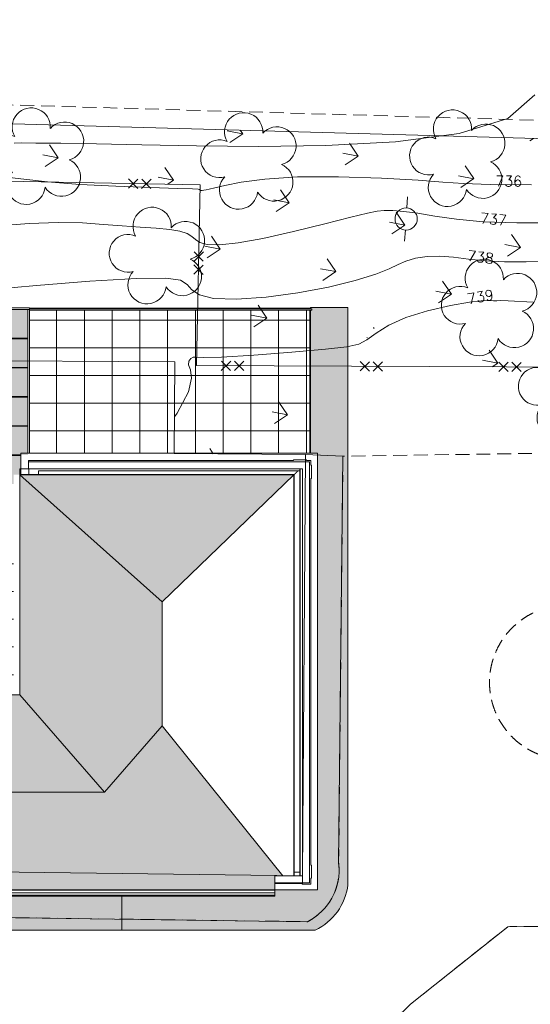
# Model space of a CAD drawing. Header units: millimetres. Extents: x -126299 to 152398, y -145950 to 133061.
# Tile 6 of 12: x -7100 to 11299, y -22761 to 12764. Entities that reach past the tile are written whole.
import ezdxf

# ---------------------------------------------------------------- set-up
doc = ezdxf.new("R2010")
doc.units = ezdxf.units.MM
doc.linetypes.add('IMPORT-HIDDENX2 _2_', pattern=[750, 500, -250])
for name, color, linetype, lineweight in [('A-FLOR', 192, 'Continuous', 9), ('A-FLOR-HRAL', 11, 'Continuous', 9), ('A-FLOR-PATT', 8, 'Continuous', 9), ('A-GENM', 13, 'Continuous', 9), ('A-GLAZ-CURT', 52, 'Continuous', 9), ('A-GLAZ-CWMG', 51, 'Continuous', 9), ('A-ROOF', 132, 'Continuous', 9), ('A-ROOF-OTLN', 132, 'Continuous', 9), ('A-ROOF-PATT', 132, 'Continuous', 9), ('A-WALL', 113, 'Continuous', 9), ('ALAM', 252, 'Continuous', 9), ('ARV_NEW', 8, 'Continuous', 9), ('CALÇADA', 1, 'Continuous', 9), ('CN-1', 252, 'Continuous', 9), ('CN-5', 1, 'Continuous', 9), ('EDIF', 3, 'Continuous', 9), ('entorno_dwg', 8, 'Continuous', 9), ('GRADE', 2, 'Continuous', 9), ('GUIA', 1, 'IMPORT-HIDDENX2 _2_', 9), ('HACH_GRAMA', 96, 'Continuous', 9), ('MURETA', 2, 'Continuous', 9), ('poste', 7, 'Continuous', 9)]:
    doc.layers.add(name, color=color, linetype=linetype, lineweight=lineweight)
doc.styles.add('simplex', font='simplex_.ttf', dxfattribs={"height": 375})

# ---------------------------------------------------------------- blocks, each defined once
blk = doc.blocks.new('Generic Models 19 - Generic Models 19-3087287-IMPLANTAÇÃO')
at = {"layer": 'A-GENM'}
for p, q in [((-6679, -3140), (-6786, -3140)), ((-6786, -3140), (-6786, -3190)), ((-6786, -3190), (3344, -3190)), ((-6207, -3135), (-6679, -3135)), ((-6679, -3135), (-6679, -3140)), ((-6207, -3140), (-6207, -3135)), ((2764, -3140), (-6207, -3140)), ((3236, -3120), (2764, -3120)), ((2764, -3120), (2764, -3140)), ((3236, -3140), (3236, -3120)), ((3394, -3140), (3236, -3140)), ((3344, -18380), (3344, -3190)), ((3394, -3313), (3394, -3140)), ((3414, -3313), (3394, -3313)), ((3414, -3785), (3414, -3313)), ((3394, -3785), (3414, -3785)), ((3394, -17735), (3394, -3785)), ((3414, -17735), (3394, -17735)), ((3414, -18206), (3414, -17735)), ((2095, -18390), (2095, -18380)), ((2129, -18380), (2095, -18380)), ((2095, -18405), (2095, -18390)), ((2095, -18390), (2310, -18390)), ((3050, -18405), (2095, -18405)), ((2310, -18390), (2310, -18380)), ((3013, -18390), (2310, -18390)), ((3013, -18380), (3013, -18390)), ((3015, -18390), (3015, -18380)), ((3034, -18390), (3015, -18390)), ((3021, -18380), (3031, -18380)), ((3034, -18395), (3034, -18390)), ((3041, -18395), (3034, -18395)), ((3041, -18400), (3041, -18395)), ((3050, -18400), (3041, -18400)), ((3050, -18405), (3050, -18400)), ((3069, -18405), (3050, -18405)), ((3069, -18415), (3069, -18405)), ((3075, -18415), (3069, -18415)), ((3075, -18420), (3075, -18415)), ((3082, -18420), (3075, -18420)), ((3088, -18430), (3088, -18428)), ((3088, -18428), (3092, -18428)), ((3094, -18430), (3088, -18430)), ((3344, -18380), (3094, -18380)), ((3094, -18380), (3094, -18430)), ((3094, -18430), (3394, -18430)), ((3394, -18206), (3414, -18206)), ((3394, -18430), (3394, -18206))]:
    blk.add_line(p, q, dxfattribs=at)
blk.add_open_spline([(3088, -18428), (3087, -18427), (3087, -18425), (3085, -18423), (3084, -18422), (3083, -18421), (3082, -18420), (3081, -18420), (3080, -18419), (3079, -18419), (3077, -18419), (3076, -18420), (3075, -18420)], degree=3, knots=[0, 0, 0, 0, 0.166667, 0.25, 0.333333, 0.416667, 0.5, 0.583333, 0.666667, 0.75, 0.833333, 1, 1, 1, 1], dxfattribs=at)
blk = doc.blocks.new('Railing - Railing-3945987-IMPLANTAÇÃO')
at = {"layer": 'A-FLOR-HRAL'}
for p, q in [((-632, 2331), (-6746, 2331)), ((-6746, 2281), (-633, 2281)), ((-633, 2281), (3429, 2281)), ((3429, 2331), (-632, 2331))]:
    blk.add_line(p, q, dxfattribs=at)
at = {"layer": 'A-FLOR-HRAL', "flags": 128}
blk.add_lwpolyline([(3429, 2331), (3429, 2331), (3429, 2328), (3429, 2324), (3429, 2319), (3429, 2313), (3429, 2306), (3429, 2300), (3429, 2294), (3429, 2289), (3429, 2285), (3429, 2282), (3429, 2281)], dxfattribs=at)
blk = doc.blocks.new('System Panel - Vidro 2cm escuro2-4253584-IMPLANTAÇÃO')
at = {"layer": 'A-GLAZ-CURT'}
blk.add_hatch(color=256, dxfattribs=at).paths.add_polyline_path([(-6806, 1273), (-6806, 2307), (-8376, 2307), (-8376, 1273), (-7486, 1273)], flags=0)
blk.add_line((-6806, 2307), (-8376, 2307), dxfattribs=at)
blk = doc.blocks.new('Rectangular Mullion - 6x12 cm metal-4019200-IMPLANTAÇÃO')
at = {"layer": 'A-GLAZ-CWMG'}
for p, q in [((-6806, 2308), (-6746, 2308)), ((-6806, 1265), (-6806, 2308)), ((-6746, 1265), (-6746, 2308))]:
    blk.add_line(p, q, dxfattribs=at)
blk = doc.blocks.new('System Panel - Vidro 2cm escuro2-V2-IMPLANTAÇÃO')
at = {"layer": 'A-GLAZ-CURT'}
blk.add_hatch(color=256, dxfattribs=at).paths.add_polyline_path([(-8376, -3994), (-7322, -3994), (-7322, -3655), (-7102, -3656), (-7100, -3655), (-7100, -3652), (-7100, -3436), (-7055, -3436), (-7055, -2960), (-8376, -2960)], flags=0)
blk.add_line((-7055, -2960), (-8376, -2960), dxfattribs=at)
blk = doc.blocks.new('Rectangular Mullion - 6x12 cm metal-3947384-IMPLANTAÇÃO')
at = {"layer": 'A-GLAZ-CWMG'}
for p, q in [((-6746, 2368), (-8386, 2368)), ((-6746, 2308), (-8386, 2308)), ((-6746, 2368), (-6746, 2308))]:
    blk.add_line(p, q, dxfattribs=at)
blk = doc.blocks.new('Rectangular Mullion - 6x12 cm metal-4019202-IMPLANTAÇÃO')
at = {"layer": 'A-GLAZ-CWMG'}
for p, q in [((-6806, 211), (-6806, 1265)), ((-6746, 211), (-6746, 1265))]:
    blk.add_line(p, q, dxfattribs=at)
blk = doc.blocks.new('Rectangular Mullion - 6x12 cm metal-V4-IMPLANTAÇÃO')
at = {"layer": 'A-GLAZ-CWMG'}
for p, q in [((-6806, -2875), (-6806, -1895)), ((-6746, -2875), (-6746, -1895))]:
    blk.add_line(p, q, dxfattribs=at)
blk = doc.blocks.new('Rectangular Mullion - 2x5 cm metal-3947375-IMPLANTAÇÃO')
at = {"layer": 'A-GLAZ-CWMG'}
for p, q in [((-8386, 1273), (-6806, 1273)), ((-8386, 1253), (-6806, 1253))]:
    blk.add_line(p, q, dxfattribs=at)
blk = doc.blocks.new('Rectangular Mullion - 2x5 cm metal-V7-IMPLANTAÇÃO')
at = {"layer": 'A-GLAZ-CWMG'}
for p, q in [((-8386, -2940), (-7055, -2940)), ((-8386, -2960), (-7055, -2960))]:
    blk.add_line(p, q, dxfattribs=at)
blk = doc.blocks.new('ORNAMENTO SUPERIOR - ORNAMENTO SUPERIOR-4323885-IMPLANTAÇÃO')
at = {"layer": 'A-GENM'}
for p, q in [((-7055, -2875), (-7055, -3440)), ((-1534, -2875), (-7055, -2875)), ((3144, -2875), (-1532, -2875)), ((3633, -2875), (3144, -2875)), ((3633, -18632), (3633, -2875)), ((-7055, -3449), (-7055, -3641)), ((-6771, -3641), (-6771, -3449)), ((-7055, -3650), (-7055, -3655)), ((-6771, -3655), (-6771, -3650)), ((2095, -18348), (2090, -18348)), ((2089, -18632), (3633, -18632))]:
    blk.add_line(p, q, dxfattribs=at)
blk = doc.blocks.new('entorno_dwg_poste-3961959-IMPLANTAÇÃO')
at = {"layer": 'poste', "color": 8}
for p, q in [((320, 243), (641, 486)), ((-317, -239), (-640, -484))]:
    blk.add_line(p, q, dxfattribs=at)
blk.add_circle((0, 0), 400, dxfattribs=at)
blk = doc.blocks.new('entorno_dwg_ALAM-3961962-IMPLANTAÇÃO')
at = {"layer": 'ALAM', "color": 8}
for p, q in [((-405, -168), (-69, 168)), ((-405, 168), (-69, -168)), ((69, -168), (405, 168)), ((69, 168), (405, -168))]:
    blk.add_line(p, q, dxfattribs=at)
blk = doc.blocks.new('entorno_dwg_ARVNEW-V11-IMPLANTAÇÃO')
at = {"layer": 'ARV_NEW'}
for centre, radius, start, end in [((-649, 917), 680, 17.5721, 236.8947), ((653, 900), 690, 306.9168, 161.2588), ((-1056, -342), 690, 87.0027, 305.1191), ((1056, -342), 690, 234.9262, 89.0037), ((0, -1110), 690, 162.8296, 17.1298)]:
    blk.add_arc(centre, radius, start, end, dxfattribs=at)
blk = doc.blocks.new('entorno_dwg-3961954-IMPLANTAÇÃO')
at = {"layer": 'HACH_GRAMA'}
h = blk.add_hatch(dxfattribs=at)
h.set_pattern_fill('FP_3', color=8, style=0, pattern_type=2)
h.set_pattern_definition([(120, (-4548519.8, -10691411.2), (-2897.777, 776.457), [562.5, -3680.141]), (75, (-4548519.8, -10691411.2), (-2897.7775, 776.4571), [562.5, -2437.5]), (165, (-4548519.8, -10691411.2), (-776.4571, -2897.7775), [562.5, -2437.5])])
h.paths.add_polyline_path([(61348, -61493), (64577, -65171), (64783, -65337), (64996, -65493), (65216, -65639), (65443, -65775), (65676, -65900), (65914, -66014), (66158, -66116), (66406, -66207), (66658, -66287), (66913, -66354), (67172, -66409), (67445, -66454), (67695, -66484), (67958, -66503), (68223, -66509), (68487, -66503), (68750, -66485), (69013, -66454), (69274, -66411), (69532, -66356), (69788, -66289), (70044, -66209), (70288, -66120), (70532, -66018), (70771, -65904), (71004, -65780), (71231, -65645), (70654, -64719), (70619, -64735), (70581, -64742), (70542, -64738), (70506, -64725), (70474, -64703), (70449, -64674), (70433, -64639), (70425, -64601), (70428, -64563), (70440, -64526), (70461, -64494), (70490, -64468), (70524, -64450), (70562, -64442), (70601, -64444), (70638, -64456), (70670, -64476), (70697, -64504), (72404, -63279), (72533, -63161), (72653, -63034), (72765, -62900), (72867, -62758), (72959, -62609), (73040, -62454), (73110, -62294), (73170, -62130), (73217, -61961), (73253, -61790), (73277, -61617), (73288, -61443), (73288, -61268), (73276, -61094), (73251, -60921), (73214, -60750), (73166, -60582), (73106, -60417), (73035, -60258), (72953, -60103), (72861, -59955), (72758, -59813), (72646, -59679), (72525, -59553), (72162, -59011), (71790, -58476), (71408, -57948), (71016, -57427), (70550, -56833), (70204, -56406), (69784, -55908), (69355, -55417), (68917, -54934), (68470, -54459), (68015, -53992), (67551, -53534), (67079, -53085), (66598, -52644), (66110, -52212), (66085, -52235), (66056, -52251), (66024, -52261), (66012, -52298), (65992, -52330), (65964, -52356), (65930, -52374), (65893, -52383), (65855, -52383), (65818, -52373), (65785, -52353), (65758, -52326), (65738, -52293), (65728, -52257), (65727, -52218), (65736, -52181), (65754, -52148), (65780, -52119), (65812, -52099), (65849, -52087), (65858, -52055), (65875, -52026), (65897, -52001), (55675, -40301), (55657, -40314), (55637, -40325), (55629, -40361), (55612, -40394), (55588, -40421), (55557, -40442), (55523, -40455), (55486, -40460), (55450, -40455), (55415, -40441), (55385, -40419), (55362, -40391), (55346, -40358), (55338, -40322), (55340, -40285), (55350, -40249), (55369, -40218), (55395, -40191), (55427, -40172), (55436, -40135), (55454, -40100), (55481, -40072), (44000, -26068), (43976, -26085), (43949, -26096), (43920, -26102), (43902, -26134), (43877, -26161), (43846, -26181), (43810, -26193), (43773, -26196), (43736, -26189), (43703, -26174), (43674, -26151), (43651, -26121), (43637, -26086), (43631, -26050), (43635, -26013), (43648, -25978), (43669, -25947), (43696, -25922), (43730, -25905), (43766, -25897), (43784, -25864), (43810, -25837), (43109, -24983), (43073, -25042), (43027, -25095), (42973, -25139), (42912, -25172), (42832, -25197), (42777, -25205), (42707, -25204), (42639, -25191), (42574, -25165), (42514, -25130), (42462, -25084), (42418, -25030), (42383, -24965), (42362, -24903), (42351, -24834), (42352, -24764), (42365, -24697), (42390, -24633), (42425, -24573), (42469, -24521), (42522, -24477), (42582, -24443), (42646, -24420), (10382, 14867), (-4491, 33026), (-4520, 32961), (-4559, 32902), (-4609, 32851), (-4666, 32809), (-4730, 32779), (-4799, 32760), (-4869, 32753), (-4940, 32759), (-5008, 32778), (-5073, 32808), (-5130, 32849), (-5180, 32900), (-5220, 32958), (-5249, 33023), (-5266, 33092), (-5270, 33163), (-5262, 33233), (-5242, 33301), (-5210, 33365), (-5167, 33421), (-5115, 33470), (-5056, 33508), (-4990, 33535), (-4921, 33550), (-8432, 37838), (-10566, 36537), (4610, 18393), (4649, 18389), (4684, 18376), (4716, 18353), (4740, 18324), (4756, 18289), (4764, 18252), (4761, 18213), (19328, 798), (19360, 818), (19395, 830), (19432, 833), (19468, 827), (19502, 812), (19531, 789), (19554, 759), (19569, 725), (19575, 688), (19571, 651), (19559, 616), (19538, 586), (19511, 561), (19478, 543), (19442, 534), (19405, 535), (19369, 544), (19337, 562), (19309, 587), (14530, -3397), (14551, -3430), (14563, -3467), (14565, -3506), (14556, -3544), (14539, -3578), (14513, -3607), (18020, -7677), (18035, -7609), (18062, -7544), (18099, -7486), (18146, -7434), (18201, -7392), (18263, -7360), (18329, -7339), (18398, -7330), (18468, -7333), (18536, -7347), (18600, -7374), (18659, -7411), (18710, -7458), (18753, -7513), (18785, -7574), (18806, -7641), (18816, -7710), (18813, -7779), (19414, -7221), (20050, -7906), (20082, -7883), (20119, -7869), (20158, -7866), (20197, -7872), (20232, -7888), (20262, -7913), (20285, -7945), (20299, -7982), (20302, -8021), (20296, -8060), (20280, -8095), (20255, -8125), (20223, -8148), (20186, -8162), (20147, -8165), (20108, -8159), (20073, -8143), (20043, -8118), (19358, -8754), (18682, -8028), (18635, -8064), (18583, -8093), (18527, -8114), (18469, -8126), (18410, -8129), (19088, -8916), (19125, -8916), (19160, -8925), (19192, -8943), (19219, -8967), (19240, -8998), (19252, -9032), (19256, -9068), (19251, -9105), (21064, -11209), (21088, -11181), (21118, -11160), (21152, -11146), (21189, -11142), (21226, -11146), (21260, -11159), (21290, -11180), (21314, -11208), (21331, -11241), (21339, -11277), (21338, -11314), (21328, -11350), (21309, -11382), (21284, -11408), (21252, -11428), (24564, -15270), (24606, -15264), (24649, -15269), (24690, -15284), (24725, -15308), (24753, -15341), (24772, -15380), (24781, -15422), (24779, -15465), (24767, -15506), (48963, -43583), (48995, -43563), (49030, -43550), (49068, -43547), (49105, -43554), (49139, -43569), (49169, -43593), (49191, -43623), (49206, -43658), (49211, -43695), (49207, -43733), (49193, -43768), (49171, -43799), (49143, -43823), (49109, -43839), (49072, -43847), (49034, -43845), (48998, -43833), (48966, -43813), (48940, -43786), (48922, -43753), (46899, -44562), (46909, -44598), (46909, -44635), (46900, -44671), (46883, -44703), (46858, -44731), (60437, -60440), (60950, -59990), (60929, -59959), (60917, -59924), (60913, -59887), (60919, -59850), (60933, -59816), (60955, -59786), (60984, -59763), (61018, -59748), (61055, -59741), (61092, -59744), (61127, -59755), (61159, -59775), (61184, -59802), (61202, -59835), (61212, -59871), (61212, -59908), (61203, -59944), (61186, -59977), (61161, -60005), (61952, -60924), (61329, -61471)], flags=0)
h.paths.add_polyline_path([(41803, -25171), (41779, -25142), (41763, -25109), (41756, -25072), (41758, -25034), (41770, -24999), (41789, -24967), (41817, -24941), (41849, -24923), (41885, -24913), (41923, -24913), (41959, -24922), (41992, -24939), (42020, -24965), (42040, -24996), (42052, -25031), (42056, -25068), (42049, -25105), (42560, -25259), (42135, -25488), (41977, -25194), (41942, -25208), (41905, -25212), (41868, -25207), (41833, -25193)], flags=0)
h = blk.add_hatch(dxfattribs=at)
h.set_pattern_fill('FP_5', color=8, style=0, pattern_type=2)
h.set_pattern_definition([(120, (-4584023.5, -10471025.7), (-2897.777, 776.457), [562.5, -3680.141]), (75, (-4584023.5, -10471025.7), (-2897.7775, 776.4571), [562.5, -2437.5]), (165, (-4584023.5, -10471025.7), (-776.4571, -2897.7775), [562.5, -2437.5])])
h.paths.add_polyline_path([(14495, -8464), (14511, -8453), (14530, -8447), (14549, -8445), (14568, -8449), (14586, -8458), (14601, -8471), (16956, -6441), (14429, -3509), (14413, -3519), (14395, -3525), (14376, -3527), (14358, -3523), (14340, -3515), (14326, -3503), (14315, -3488), (14308, -3470), (14305, -3451), (14308, -3432), (14315, -3415), (14327, -3400), (14341, -3388), (14008, -2836), (13992, -2843), (13975, -2846), (13957, -2845), (13940, -2840), (13925, -2832), (13912, -2820), (11461, -4923), (14411, -8366)], flags=0)
h.paths.add_polyline_path([(12483, -5128), (12148, -4548), (14197, -3365), (14532, -3945), (13451, -4570)], flags=0)
at = {"layer": 'CALÇADA', "color": 8, "flags": 128}
for points in [[(1862, -19633), (-20612, 6945), (-14486, 12224), (-5412, 19961)], [(4188, -19098), (15373, -9578), (14543, -8520)], [(2048, -24390), (6458, -25199), (20464, -41244), (25446, -45272)]]:
    blk.add_lwpolyline(points, dxfattribs=at)
at = {"layer": 'CALÇADA', "color": 8}
for centre, radius, start, end in [((2640, -17690), 2093, 248.1707, 317.6981), ((-238, -46690), 22417, 84.1463, 106.0094)]:
    blk.add_arc(centre, radius, start, end, dxfattribs=at)
at = {"layer": 'CN-1', "color": 8, "flags": 128}
for points in [[(14914, 6332), (15314, 5741), (15865, 4952), (16557, 4013), (17357, 2987), (18138, 2016), (18753, 1262), (19094, 841), (19223, 673), (19243, 634), (19243, 618), (19245, 601), (19256, 578), (19283, 547), (19328, 504), (19392, 452), (19488, 381), (19658, 258), (19956, 38), (20426, -325), (21075, -891), (21903, -1726), (22880, -2844), (23860, -4047), (24669, -5090), (25204, -5811), (25647, -6406), (26254, -7155), (27222, -8277)], [(13511, 5242), (14298, 4462), (15006, 3706), (15572, 3028), (16027, 2423), (16428, 1871), (16816, 1359), (17172, 896), (17458, 500), (17649, 182), (17753, -70), (17789, -271), (17786, -443), (17808, -628), (17931, -874), (18221, -1220), (18708, -1678), (19414, -2250), (20323, -2920), (21275, -3589), (22073, -4140), (22576, -4491), (22856, -4707), (23043, -4889), (23245, -5124), (23484, -5442), (23762, -5860), (24089, -6394), (24510, -7053), (25078, -7847), (25834, -8782), (26759, -9847)], [(11612, 3927), (12780, 2799), (14152, 1450), (15337, 245), (16035, -542), (16323, -992), (16369, -1271), (16339, -1532), (16372, -1860), (16606, -2326), (17134, -2970), (17888, -3724), (18758, -4490), (19639, -5182), (20448, -5753), (21108, -6167), (21571, -6407), (21897, -6546), (22177, -6675), (22481, -6870), (22803, -7140), (23117, -7477), (23409, -7875), (23710, -8326), (24060, -8826), (24492, -9372), (25003, -9965), (25584, -10611)], [(12467, -4060), (12632, -4048), (13470, -3854), (13924, -3615), (14120, -3386), (14212, -3213), (14320, -3132), (14439, -3125), (14530, -3159), (14593, -3230), (14761, -3443), (15203, -3931), (16016, -4759), (16998, -5729), (17875, -6575), (18446, -7097), (18804, -7355), (19113, -7475), (19512, -7571), (20023, -7723), (20640, -8000), (21339, -8437), (22019, -8939), (22560, -9377), (22876, -9655), (23024, -9808), (23095, -9901), (23166, -9990), (23250, -10087), (23345, -10193), (23513, -10392), (24071, -11109)]]:
    blk.add_lwpolyline(points, dxfattribs=at)
at = {"layer": 'CN-5', "color": 8, "flags": 128}
blk.add_lwpolyline([(16129, 6778), (16300, 6585), (16644, 6185), (17227, 5499), (18050, 4521), (19099, 3264), (20361, 1752), (21813, 51), (23435, -1762), (25179, -3571), (26911, -5107), (28469, -6065), (29750, -6237)], dxfattribs=at)
at = {"layer": 'EDIF', "color": 8, "flags": 128}
blk.add_lwpolyline([(-5073, 18919), (-1469, 14114), (-1851, 13781), (-303, 12005), (79, 12338), (7919, 3342), (8680, 3395), (13969, -2771), (11461, -4923), (14543, -8520), (2999, -18411), (-18621, 7108)], close=True, dxfattribs=at)
at = {"layer": 'GRADE', "color": 8, "flags": 128}
blk.add_lwpolyline([(46725, -44575), (49026, -43655), (14380, -3451), (19389, 725), (-10881, 36912)], dxfattribs=at)
at = {"layer": 'GUIA', "color": 8, "flags": 128}
for points in [[(73262, -58753), (66488, -51501), (52695, -35697), (44277, -25399), (10893, 15322), (-8174, 38538), (-1200, 42726)], [(9672, -51511), (2143, -44951), (-2865, -40730), (-6569, -38300), (-10650, -37077), (-14016, -36728), (-17765, -36922), (-14468, -31205), (-12767, -32303), (-7161, -34727), (-5626, -35026), (-5545, -33394), (-11044, -27938), (-30082, -6202), (-23691, -262), (-22261, 3173), (-27613, 10302), (-25621, 13947), (-18327, 20317), (-12846, 23324), (-7663, 22779), (-5412, 19961), (-20612, 6945), (1862, -19633)], [(4188, -19098), (15373, -9578), (46725, -44575), (61313, -61451), (64542, -65129)], [(22868, -47451), (25446, -45272), (20472, -41250), (6511, -25253), (6458, -25199), (2048, -24390)]]:
    blk.add_lwpolyline(points, dxfattribs=at)
at = {"layer": 'GUIA', "color": 8}
for centre, radius, start, end in [((14508, -21021), 2785, 51.5232, 208.9815), ((2640, -17690), 2093, 248.1707, 317.6981)]:
    blk.add_arc(centre, radius, start, end, dxfattribs=at)
at = {"layer": 'MURETA', "color": 8, "flags": 128}
blk.add_lwpolyline([(65961, -52072), (55541, -40146), (43870, -25910), (10346, 14909), (-8732, 38203)], dxfattribs=at)
for name, p in [('entorno_dwg_ARVNEW-V11-IMPLANTAÇÃO', (16317, 5792)), ('entorno_dwg_ARVNEW-V11-IMPLANTAÇÃO', (16469, 150)), ('entorno_dwg_ARVNEW-V11-IMPLANTAÇÃO', (21208, -98)), ('entorno_dwg_ARVNEW-V11-IMPLANTAÇÃO', (26221, -5715)), ('entorno_dwg_poste-3961959-IMPLANTAÇÃO', (23329, -5681)), ('entorno_dwg_ARVNEW-V11-IMPLANTAÇÃO', (22906, -10111)), ('entorno_dwg_ARVNEW-V11-IMPLANTAÇÃO', (22520, -14124))]:
    blk.add_blockref(name, p)
for p, rotation in [((17992, 2396), 129.9121712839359), ((17222, -1082), 39.81966684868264), ((15228, -4436), 130.7535376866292), ((18492, -8223), 130.7535376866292), ((21756, -12011), 130.7535376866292)]:
    blk.add_blockref('entorno_dwg_ALAM-3961962-IMPLANTAÇÃO', p, dxfattribs=dict(rotation=rotation))
at = {"layer": 'CN-1', "color": 2, "char_height": 375, "width": 1261.05, "attachment_point": 1, "line_spacing_factor": 1.125731, "style": 'simplex'}
for s, insert, rotation in [('736', (26611, -7089), 310.7789), ('737', (25258, -7561), 305.5918), ('738', (23938, -8103), 303.6732), ('739', (22709, -9095), 320.9612)]:
    blk.add_mtext(s, dxfattribs=dict(at, insert=insert, rotation=rotation))

msp = doc.modelspace()

# ---------------------------------------------------------------- hatches: boundary and pattern name
at = {"layer": 'A-FLOR-PATT'}
h = msp.add_hatch(dxfattribs=at)
h.set_pattern_fill('FP_9', color=256, style=0, pattern_type=2)
h.set_pattern_definition([(180, (-2771.3, -73.5), (-1e-13, -1000), []), (270, (-2771.3, -73.5), (999.95, 6e-14), [])])
h.paths.add_polyline_path([(3349, -2875), (3349, 2281), (-6746, 2281), (-6746, -2875), (3349, -2875)], flags=0)
h.paths.add_polyline_path([(-632, 2331), (3349, 2331), (3349, 2356), (-6746, 2356), (-6746, 2331), (-633, 2331)], flags=0)
for points in [[(3552, -20086), (3694, -20010), (3831, -19924), (3960, -19828), (4082, -19722), (4195, -19607), (4299, -19483), (4393, -19353), (4477, -19215), (4550, -19071), (4612, -18922), (4662, -18769), (4700, -18612), (4727, -18453), (4727, 2383), (3384, 2383), (3384, 2331), (3429, 2331), (3429, 2281), (3384, 2281), (3384, -2875), (3633, -2875), (3633, -18632), (2090, -18634), (2090, -18854), (-3426, -18854), (-3426, -20086), (3001, -20086)], [(-9817, -20086), (-3426, -20086), (-3426, -18854), (-16226, -18854), (-16226, -20086), (-10982, -20086)]]:
    msp.add_hatch(color=256, dxfattribs=at).paths.add_polyline_path(points, flags=0)
h = msp.add_hatch(dxfattribs=at)
h.set_pattern_fill('FP_8', color=256, style=0, pattern_type=2)
h.set_pattern_definition([(180, (-9769.8, -11868.5), (-1e-13, -1000), []), (270, (-9769.8, -11868.5), (1000, 6e-14), [])])
h.paths.add_polyline_path([(-10321, -11590), (-10321, -11588), (-12471, -11588), (-12471, -11590), (-10982, -11590)], flags=0)
h.paths.add_polyline_path([(-7107, -11590), (-7100, -11588), (-7102, -11588), (-7143, -11590)], flags=0)
h.paths.add_polyline_path([(-9140, -11590), (-9140, -11588), (-9817, -11590)], flags=0)
h.paths.add_polyline_path([(-12472, -11478), (-12471, -11478), (-12472, -11086)], flags=0)
h.paths.add_polyline_path([(-12243, -11368), (-9140, -11368), (-9140, -11053), (-7840, -11053), (-7840, -11368), (-7322, -11368), (-7322, -6164), (-9919, -6164), (-9919, -6316), (-12250, -6316), (-12250, -7973), (-11781, -7973), (-11781, -7913), (-11381, -7913), (-11381, -8313), (-11781, -8313), (-11781, -8253), (-11861, -8255), (-11861, -9892), (-11781, -9894), (-11781, -9833), (-11381, -9834), (-11381, -10233), (-11781, -10233), (-11781, -10174), (-12250, -10174), (-12250, -11368)], flags=0)
h.paths.add_polyline_path([(-7102, -9638), (-7100, -9638), (-7102, -9494)], flags=0)
h.paths.add_polyline_path([(-7102, -6518), (-7100, -6518), (-7102, -6310)], flags=0)
h.paths.add_polyline_path([(-12472, -6258), (-12471, -6258), (-12470, -6095), (-12472, -6095), (-12472, -6199)], flags=0)
h.paths.add_polyline_path([(-9966, -6095), (-9966, -6093), (-10026, -6095)], flags=0)
at = {"layer": 'A-ROOF-PATT'}
h = msp.add_hatch(dxfattribs=at)
h.set_pattern_fill('FP_13', color=256, style=0, pattern_type=2)
h.set_pattern_definition([(189.748, (-1003.03, -149.314), (-1293.68608, -266.6992), [15.752, -1559.413]), (270, (-1018.56, -134.65), (258.737, 2e-14), [17.335, -249.364]), (183.654, (-872.37, -142.646), (-4139.79071074, -266.73069032), [146.484, -29150.342]), (270, (-999.15, 69.38), (258.737, 2e-14), [46.672, -220.027]), (270, (-1018.56, 69.38), (258.737, 2e-14), [45.339, -221.361]), (197.183, (-992.682, -126.644), (-776.21286, -266.69607), [27.083, -2681.173]), (213.53, (-974.571, -114.643), (-776.212997, -533.398832), [21.727, -4323.691]), (228.353, (-960.34, -98.641), (-2587.387903, -2933.67993), [21.414, -4261.442]), (251.099, (-952.578, -75.971), (-258.731977, -800.10165), [23.962, -4768.35]), (262.11, (-934.467, -63.97), (0.00167, -266.69996), [18.848, -1865.897]), (250.332, (-937.054, -82.639), (-1034.950411, -2933.698236), [26.906, -5354.34]), (232.184, (-946.11, -107.975), (-776.21916, -1066.79342), [25.32, -1662.679]), (215.324, (-961.634, -127.978), (-3363.569126, -2400.324374), [25.369, -5048.537]), (356.346, (-1018.556, 24.041), (25097.47796243, -1600.3885365), [146.484, -29150.342]), (355.934, (-1131.107, 14.707), (3881.055926, -266.6866013), [112.835, -7409.474]), (184.066, (-1018.556, -134.645), (-3622.3186863, -266.686698), [112.835, -7409.474]), (270, (-952.58, -53.3), (258.737, 2e-14), [22.669, -244.03]), (292.219, (-962.928, -27.965), (776.208572, -1866.900708), [27.369, -5446.385]), (311.125, (-974.571, -14.63), (258.736235, -266.700408), [17.703, -3522.836]), (323.637, (-992.682, -1.295), (776.211516, -533.399195), [22.491, -2226.625]), (342.817, (-1018.556, 6.706), (1811.163, -533.389376), [27.083, -2681.173]), (270, (-1018.56, 24.04), (258.737, 2e-14), [17.335, -249.364]), (350.252, (-1018.556, 24.04), (258.73664, -2e-05), [15.752, -1559.413]), (342.145, (-1003.032, 21.374), (3363.576158, -1066.820048), [21.746, -4327.52]), (324.676, (-982.333, 14.707), (776.208591, -533.405795), [25.369, -5048.537]), (307.816, (-961.634, 0.04), (258.73915, -266.6977), [25.32, -1662.679]), (289.668, (-946.11, -19.964), (776.212271, -2133.598701), [26.906, -5354.34]), (277.89, (-937.054, -45.3), (258.72362, -1600.20199), [18.848, -1865.897]), (197.855, (-982.333, -142.646), (-776.209653, -266.704671), [21.746, -4327.52]), (270, (-999.15, -150.65), (258.737, 2e-14), [46.672, -220.027]), (270, (-1018.56, -151.98), (258.737, 2e-14), [45.339, -221.361])])
h.paths.add_polyline_path([(-4044, -15111), (-1968, -12719), (-1968, -8237), (-7100, -3656), (-7100, -11590), (-5234, -13740)], flags=0)
h = msp.add_hatch(dxfattribs=at)
h.set_pattern_fill('FP_20', color=256, style=0, pattern_type=2)
h.set_pattern_definition([(99.819, (48.806, 736.585), (-266.69378, 1284.11452), [15.639, -1548.206]), (180, (63.47, 752), (-3e-14, -256.823), [17.335, -249.364]), (93.681, (55.473, 606.89), (-266.71891896, 4109.1586222), [145.405, -28935.526]), (180, (267.5, 732.73), (-3e-14, -256.823), [46.672, -220.027]), (180, (267.5, 752), (-3e-14, -256.823), [45.339, -221.361]), (107.304, (71.475, 726.312), (-266.702786, 770.466816), [26.9, -2663.071]), (123.726, (83.477, 708.335), (-533.39598, 770.471483), [21.616, -4301.485]), (138.565, (99.479, 694.21), (-2933.71578, 2568.203418), [21.344, -4247.546]), (161.229, (122.148, 686.505), (-800.101233, 256.81732), [23.943, -4764.66]), (172.167, (134.15, 668.527), (-266.70037, 0.00058), [18.845, -1865.637]), (160.467, (115.481, 671.096), (-2933.707672, 1027.265432), [26.884, -5349.866]), (142.39, (90.144, 680.084), (-1066.79488, 770.47492), [25.25, -1658.064]), (125.525, (70.142, 695.494), (-2400.324554, 3338.67991), [25.245, -5023.7]), (266.319, (222.161, 751.995), (-1600.31701644, -24911.7763469), [145.405, -28935.526]), (265.904, (212.826, 863.712), (-266.6723455, -3852.339933), [112.004, -7354.925]), (94.096, (63.474, 751.995), (-266.674038, 3595.5168275), [112.004, -7354.925]), (180, (144.82, 686.5), (-3e-14, -256.823), [22.669, -244.03]), (202.07, (170.155, 696.778), (-1866.906447, -770.450063), [27.34, -5440.64]), (220.914, (183.489, 708.335), (-266.701574, -256.820612), [17.646, -3511.584]), (233.434, (196.824, 726.312), (-533.394124, -770.472555), [22.383, -2215.955]), (252.696, (204.825, 751.995), (-533.4063, -1797.756195), [26.9, -2663.071]), (180, (222.16, 752), (-3e-14, -256.823), [17.335, -249.364]), (260.181, (222.16, 751.995), (0.0015, -256.82234), [15.639, -1548.206]), (252.021, (219.494, 736.585), (-1066.787106, -3338.698125), [21.601, -4298.519]), (234.475, (212.826, 716.04), (-533.405962, -770.464875), [25.245, -5023.7]), (217.61, (198.16, 695.494), (-266.69888, -256.82434), [25.25, -1658.064]), (199.533, (178.155, 680.084), (-2133.605397, -770.449459), [26.884, -5349.866]), (187.833, (152.82, 671.096), (-1600.19849, -256.82827), [18.845, -1865.637]), (107.979, (55.473, 716.04), (-266.697393, 770.469175), [21.601, -4298.519]), (180, (47.47, 732.73), (-3e-14, -256.823), [46.672, -220.027]), (180, (46.14, 752), (-3e-14, -256.823), [45.339, -221.361])])
h.paths.add_polyline_path([(-1968, -8237), (2784, -3655), (-7099, -3656), (-2825, -7472)], flags=0)
h = msp.add_hatch(dxfattribs=at)
h.set_pattern_fill('FP_17', color=256, style=0, pattern_type=2)
h.set_pattern_definition([(99.678, (48.806, 266.24), (-266.69211, 1303.18496), [15.864, -1570.535]), (180, (63.48, 281.88), (-3e-14, -260.637), [17.335, -249.364]), (93.627, (55.473, 134.619), (-266.6996556, 4170.18712756), [147.555, -29363.501]), (180, (267.5, 262.33), (-3e-14, -260.637), [46.672, -220.027]), (180, (267.5, 281.88), (-3e-14, -260.637), [45.339, -221.361]), (107.065, (71.475, 255.815), (-266.695104, 781.91229), [27.264, -2699.146]), (123.337, (83.477, 237.57), (-533.394432, 781.914399), [21.838, -4345.775]), (138.145, (99.479, 223.235), (-2933.690675, 2606.373748), [21.484, -4275.287]), (160.97, (122.148, 215.416), (-800.101099, 260.633667), [23.98, -4772.036]), (172.052, (134.15, 197.172), (-266.699686, 0.00173), [18.85, -1866.156]), (160.199, (115.481, 199.778), (-2933.702431, 1042.537622), [26.929, -5358.807]), (141.981, (90.144, 208.9), (-1066.7958, 781.915065), [25.39, -1667.278]), (125.126, (70.142, 224.538), (-2400.293421, 3388.285791), [25.494, -5073.242]), (266.373, (222.161, 281.878), (-1600.19399194, -25281.75906185), [147.555, -29363.501]), (265.963, (212.826, 395.255), (-266.722611, -3909.548943), [113.659, -7463.603]), (94.037, (63.475, 281.878), (-266.721619, 3648.9123202), [113.659, -7463.603]), (180, (144.82, 215.42), (-3e-14, -260.637), [22.669, -244.03]), (202.366, (170.154, 225.842), (-1866.9019875, -781.903718), [27.398, -5452.121]), (221.333, (183.489, 237.57), (-266.699291, -260.637302), [17.759, -3534.048]), (233.837, (196.825, 255.815), (-533.39785, -781.91224), [22.598, -2237.239]), (252.935, (204.825, 281.878), (-533.387386, -1824.460572), [27.264, -2699.146]), (180, (222.16, 281.88), (-3e-14, -260.637), [17.335, -249.364]), (260.322, (222.16, 281.88), (0.001175, -260.63655), [15.864, -1570.535]), (252.267, (219.494, 266.24), (-1066.817379, -3388.272609), [21.891, -4356.316]), (234.874, (212.826, 245.389), (-533.398661, -781.91197), [25.494, -5073.242]), (218.019, (198.16, 224.54), (-266.699136, -260.637674), [25.39, -1667.278]), (199.801, (178.155, 208.9), (-2133.6011565, -781.903831), [26.929, -5358.807]), (187.948, (152.82, 199.778), (-1600.1979, -260.646026), [18.85, -1866.156]), (107.733, (55.473, 245.389), (-266.70437, 781.909196), [21.891, -4356.316]), (180, (47.47, 262.33), (-3e-14, -260.637), [46.672, -220.027]), (180, (46.14, 281.88), (-3e-14, -260.637), [45.339, -221.361])])
h.paths.add_polyline_path([(-16111, -15111), (-4044, -15111), (-7100, -11590), (-12472, -11590), (-16110, -15111)], flags=0)
h = msp.add_hatch(dxfattribs=at)
h.set_pattern_fill('FP_16', color=256, style=0, pattern_type=2)
h.set_pattern_definition([(279.678, (486.194, -1492.297), (266.692114, -1303.18496), [15.864, -1570.535]), (0, (471.53, -1507.93), (0, 260.637), [17.335, -249.364]), (273.627, (479.527, -1360.675), (266.6996556, -4170.18712756), [147.555, -29363.501]), (0, (267.5, -1488.4), (0, 260.637), [46.672, -220.027]), (0, (267.5, -1507.93), (0, 260.637), [45.339, -221.361]), (287.065, (463.524, -1481.87), (266.695104, -781.91229), [27.264, -2699.146]), (303.337, (451.523, -1463.627), (533.394432, -781.914399), [21.838, -4345.775]), (318.145, (435.521, -1449.292), (2933.690675, -2606.373748), [21.484, -4275.287]), (340.97, (412.852, -1441.472), (800.101099, -260.633667), [23.98, -4772.036]), (352.052, (400.85, -1423.228), (266.699686, -0.00173), [18.85, -1866.156]), (340.199, (419.519, -1425.834), (2933.702431, -1042.537622), [26.929, -5358.807]), (321.981, (444.855, -1434.956), (1066.7958, -781.915065), [25.39, -1667.278]), (305.126, (464.858, -1450.595), (2400.2934206, -3388.2857913), [25.494, -5073.242]), (86.373, (312.839, -1507.935), (1600.19399194, 25281.75906185), [147.555, -29363.501]), (85.963, (322.173, -1621.312), (266.722611, 3909.5489432), [113.659, -7463.603]), (274.037, (471.526, -1507.935), (266.721619, -3648.9123202), [113.659, -7463.603]), (0, (390.18, -1441.47), (0, 260.637), [22.669, -244.03]), (22.366, (364.845, -1451.898), (1866.9019875, 781.903718), [27.398, -5452.121]), (41.333, (351.511, -1463.627), (266.699291, 260.637302), [17.759, -3534.048]), (53.837, (338.176, -1481.87), (533.39785, 781.91224), [22.598, -2237.239]), (72.935, (330.174, -1507.935), (533.387386, 1824.460572), [27.264, -2699.146]), (0, (312.84, -1507.93), (0, 260.637), [17.335, -249.364]), (80.322, (312.84, -1507.935), (-0.001175, 260.636553), [15.864, -1570.535]), (72.267, (315.506, -1492.297), (1066.817379, 3388.2726085), [21.891, -4356.316]), (54.874, (322.173, -1471.446), (533.398661, 781.9119703), [25.494, -5073.242]), (38.019, (336.84, -1450.595), (266.699136, 260.637674), [25.39, -1667.278]), (19.801, (356.845, -1434.956), (2133.6011565, 781.903831), [26.929, -5358.807]), (7.948, (382.18, -1425.834), (1600.1979, 260.646026), [18.85, -1866.156]), (287.733, (479.527, -1471.446), (266.70437, -781.909196), [21.891, -4356.316]), (0, (487.53, -1488.4), (0, 260.637), [46.672, -220.027]), (0, (488.86, -1507.93), (0, 260.637), [45.339, -221.361])])
h.paths.add_polyline_path([(-11565, -18632), (2090, -18632), (2090, -18130), (2380, -18130), (-1968, -12719), (-4044, -15111), (-27445, -15111), (-30501, -18632), (-12147, -18632)], flags=0)

# ---------------------------------------------------------------- linework, layer by layer
at = {"layer": 'A-FLOR'}
for p, q in [((3349, 2356), (-6746, 2356)), ((3349, 2331), (3349, 2356)), ((3349, -2875), (3349, 2281)), ((4727, 2383), (3384, 2383)), ((3384, 2383), (3384, 2331)), ((3384, 2281), (3384, -2875)), ((4727, 709), (4727, 2383)), ((4727, 647), (4727, 708)), ((4727, 511), (4727, 647)), ((4727, -18453), (4727, 511)), ((-3426, -18854), (-3426, -20086)), ((-31776, -20086), (3552, -20086))]:
    msp.add_line(p, q, dxfattribs=at)
msp.add_arc((2639, -18189), 2105, 295.7161, 352.7968, dxfattribs=at)
at = {"layer": 'A-ROOF'}
for p, q in [((-7100, -3655), (-7100, -11590)), ((-1968, -8237), (-7100, -3655)), ((2784, -3655), (-7100, -3655)), ((2784, -3655), (-1968, -8237)), ((2784, -18130), (2784, -3655)), ((-1968, -12719), (-1968, -8237)), ((-7100, -11590), (-12472, -11590)), ((-7100, -11590), (-4044, -15111)), ((-4044, -15111), (-1968, -12719)), ((2380, -18130), (-1968, -12719)), ((-4044, -15111), (-16111, -15111)), ((2090, -18632), (2090, -18130)), ((2090, -18130), (2094, -18130)), ((-30501, -18632), (2090, -18632))]:
    msp.add_line(p, q, dxfattribs=at)
at = {"layer": 'A-ROOF-OTLN'}
for p, q in [((-6786, -3436), (-7100, -3436)), ((-7100, -3440), (-7100, -3436)), ((-7100, -3440), (2999, -3440)), ((-7100, -3648), (-7100, -3443)), ((2999, -3440), (2999, -18130)), ((3003, -18130), (3003, -3440)), ((2789, -3650), (-7100, -3650)), ((-7100, -3654), (-7100, -3650)), ((-7100, -3654), (2785, -3654)), ((2785, -3654), (2785, -18130)), ((2789, -18130), (2789, -3650)), ((2090, -18826), (-30695, -18826)), ((2090, -18742), (-30610, -18742)), ((2090, -18738), (-30607, -18738)), ((2090, -18639), (-30507, -18639)), ((2090, -18634), (-30502, -18634)), ((2090, -18634), (2090, -18825)), ((2090, -18826), (2090, -18854)), ((2090, -18854), (-30723, -18854)), ((2090, -18849), (-30718, -18849)), ((2090, -18846), (-30715, -18846))]:
    msp.add_line(p, q, dxfattribs=at)
for points, knots in [([(2791, -3648), (2792, -3647), (2795, -3644), (2800, -3639), (2806, -3633), (2813, -3626), (2819, -3620), (2823, -3616), (2828, -3611), (2833, -3606), (2839, -3600), (2844, -3595), (2850, -3589), (2856, -3583), (2862, -3577), (2868, -3571), (2875, -3564), (2881, -3558), (2887, -3552), (2894, -3545), (2900, -3539), (2907, -3532), (2913, -3526), (2919, -3520), (2925, -3514), (2929, -3510), (2931, -3508)], [-0.9230769, -0.9230769, -0.9230769, -0.9230769, -0.8846154, -0.8461538, -0.8076923, -0.7692308, -0.75, -0.7307692, -0.7115385, -0.6923077, -0.6730769, -0.6538462, -0.6346154, -0.6153846, -0.5961538, -0.5769231, -0.5576923, -0.5384615, -0.5192308, -0.5, -0.4807692, -0.4615385, -0.4423077, -0.4230769, -0.4038462, -0.3880901, -0.3880901, -0.3880901, -0.3880901]), ([(2785, -3654), (2785, -3654), (2785, -3654), (2785, -3654), (2786, -3653), (2786, -3653), (2786, -3653), (2786, -3653), (2786, -3653), (2786, -3653), (2787, -3652), (2787, -3652), (2787, -3652), (2787, -3652), (2787, -3652), (2787, -3652), (2787, -3652), (2787, -3652), (2788, -3652), (2788, -3651), (2788, -3651), (2788, -3651), (2788, -3651), (2788, -3651), (2788, -3651), (2789, -3650), (2789, -3650), (2789, -3650), (2789, -3650), (2789, -3650), (2789, -3650)], [-1, -1, -1, -1, -0.9166667, -0.875, -0.8333333, -0.7916667, -0.75, -0.6875, -0.6458333, -0.625, -0.6041667, -0.5833333, -0.5625, -0.5416667, -0.5208333, -0.5, -0.4791667, -0.4583333, -0.4375, -0.4166667, -0.3958333, -0.375, -0.3333333, -0.2916667, -0.25, -0.2083333, -0.1666667, -0.125, -0.0833333, -0.0086915, -0.0086915, -0.0086915, -0.0086915])]:
    msp.add_open_spline(points, degree=3, knots=knots, dxfattribs=at)
for points in [[(2988, -3451), (2990, -3449), (2993, -3446), (2996, -3443), (2996, -3443)], [(2999, -3440), (2999, -3440), (2999, -3440), (2999, -3440)], [(2785, -3654), (2785, -3654), (2785, -3654), (2785, -3654)]]:
    msp.add_open_spline(points, degree=3, dxfattribs=at)
at = {"layer": 'A-WALL'}
for p, q in [((-6786, -3190), (3344, -3190)), ((-6786, -3190), (-6786, -3440)), ((3344, -3190), (3344, -18380)), ((3094, -3440), (-6786, -3440)), ((-6771, -3641), (-6771, -3449)), ((-6421, -3508), (-6421, -3641)), ((2990, -3508), (-6421, -3508)), ((3094, -18380), (3094, -3440)), ((-6771, -3655), (-6771, -3650)), ((-6421, -3650), (-6421, -3655)), ((2784, -17998), (2789, -17998)), ((2798, -17998), (2990, -17998)), ((2095, -18348), (2090, -18348)), ((2095, -18130), (3094, -18130)), ((2095, -18380), (2095, -18130)), ((3021, -18380), (2129, -18380)), ((3094, -18380), (3031, -18380)), ((3094, -18380), (3344, -18380))]:
    msp.add_line(p, q, dxfattribs=at)

# ---------------------------------------------------------------- block references
at = {"layer": 'A-FLOR-HRAL'}
msp.add_blockref('Railing - Railing-3945987-IMPLANTAÇÃO', (0, 0), dxfattribs=at)
at = {"layer": 'A-GENM'}
for name in ['ORNAMENTO SUPERIOR - ORNAMENTO SUPERIOR-4323885-IMPLANTAÇÃO', 'Generic Models 19 - Generic Models 19-3087287-IMPLANTAÇÃO']:
    msp.add_blockref(name, (0, 0), dxfattribs=at)
at = {"layer": 'A-GLAZ-CURT'}
for name, p in [('System Panel - Vidro 2cm escuro2-4253584-IMPLANTAÇÃO', (0, 0)), ('System Panel - Vidro 2cm escuro2-4253584-IMPLANTAÇÃO', (0, -1053)), ('System Panel - Vidro 2cm escuro2-4253584-IMPLANTAÇÃO', (0, -2107)), ('System Panel - Vidro 2cm escuro2-4253584-IMPLANTAÇÃO', (0, -3160)), ('System Panel - Vidro 2cm escuro2-4253584-IMPLANTAÇÃO', (0, -4214)), ('System Panel - Vidro 2cm escuro2-V2-IMPLANTAÇÃO', (0, 0))]:
    msp.add_blockref(name, p, dxfattribs=at)
at = {"layer": 'A-GLAZ-CWMG'}
for name, p in [('Rectangular Mullion - 6x12 cm metal-3947384-IMPLANTAÇÃO', (0, 0)), ('Rectangular Mullion - 6x12 cm metal-4019200-IMPLANTAÇÃO', (0, 0)), ('Rectangular Mullion - 2x5 cm metal-3947375-IMPLANTAÇÃO', (0, 0)), ('Rectangular Mullion - 6x12 cm metal-4019202-IMPLANTAÇÃO', (0, 0)), ('Rectangular Mullion - 2x5 cm metal-3947375-IMPLANTAÇÃO', (0, -1053)), ('Rectangular Mullion - 6x12 cm metal-4019202-IMPLANTAÇÃO', (0, -1053)), ('Rectangular Mullion - 2x5 cm metal-3947375-IMPLANTAÇÃO', (0, -2107)), ('Rectangular Mullion - 6x12 cm metal-4019202-IMPLANTAÇÃO', (0, -2107)), ('Rectangular Mullion - 2x5 cm metal-3947375-IMPLANTAÇÃO', (0, -3160)), ('Rectangular Mullion - 6x12 cm metal-V4-IMPLANTAÇÃO', (0, 0)), ('Rectangular Mullion - 2x5 cm metal-V7-IMPLANTAÇÃO', (0, 0))]:
    msp.add_blockref(name, p, dxfattribs=at)
at = {"layer": 'entorno_dwg', "rotation": 48.99999999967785}
msp.add_blockref('entorno_dwg-3961954-IMPLANTAÇÃO', (-12768, -8305), dxfattribs=at)

doc.saveas('drawing.dxf')
